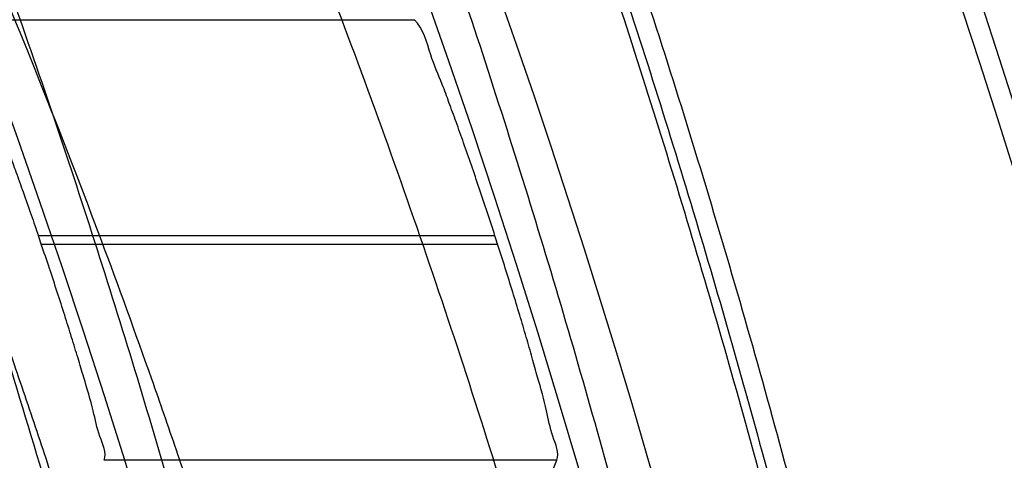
# Model space of a CAD drawing. Header units: millimetres. Extents: x 0 to 297, y 0 to 210.
# Tile 97 of 256: x 147.157 to 147.1979, y 93.1395 to 93.1578. Entities that reach past the tile are written whole.
import ezdxf

# ---------------------------------------------------------------- set-up
doc = ezdxf.new("R2010")
doc.units = ezdxf.units.MM
doc.header["$LTSCALE"] = 16.335
doc.layers.get('0').update_dxf_attribs({"linetype": 'CONTINUOUS'})
for name, color, linetype in [('01_GLOBAL', 7, 'CONTINUOUS'), ('INTFCLR_1', 7, 'CONTINUOUS'), ('INTFCLR_144815', 7, 'CONTINUOUS')]:
    doc.layers.add(name, color=color, linetype=linetype)

msp = doc.modelspace()

# ---------------------------------------------------------------- linework, layer by layer
at = {"color": 7, "linetype": 'Continuous'}
msp.add_circle((147.7028034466, 92.1254639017), 2.28, dxfattribs=at)
at = {"color": 9, "linetype": 'Continuous'}
msp.add_arc((147.7028034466, 92.1254639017), 2.2507792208, 92.9674534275, 177.0325465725, dxfattribs=at)
at = {"layer": '01_GLOBAL', "color": 7, "linetype": 'Continuous'}
msp.add_circle((147.7028034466, 92.1254639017), 2.31, dxfattribs=at)
at = {"layer": 'INTFCLR_1', "color": 6, "linetype": 'Continuous'}
for radius in [0.3620710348, 0.3440948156]:
    msp.add_arc((146.8326356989, 93.03763164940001), radius, 270, 90.00000002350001, dxfattribs=at)
at = {"layer": 'INTFCLR_1', "color": 9, "linetype": 'Continuous'}
for points, knots in [([(147.1545442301, 92.9256703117), (147.1552565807, 92.92760868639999), (147.1566525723, 92.9315227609), (147.1593123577, 92.9394604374), (147.1636279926, 92.9537082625), (147.1676297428, 92.9704311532), (147.1702721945, 92.98537709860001), (147.1713830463, 92.99300879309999), (147.1719563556, 92.9974228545), (147.1732796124, 93.008504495), (147.1746545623, 93.02743949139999), (147.1744340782, 93.04977945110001), (147.1733950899, 93.0642567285), (147.1727415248, 93.0709415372), (147.1722603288, 93.07538757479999), (147.1707735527, 93.08738744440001), (147.1673977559, 93.1066025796), (147.162533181, 93.1253625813), (147.1590536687, 93.13649711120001), (147.157745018, 93.1404798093), (147.1557541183, 93.1463465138), (147.1512626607, 93.1586117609), (147.1435063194, 93.176613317), (147.134673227, 93.19362029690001), (147.1285153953, 93.2040882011), (147.1256373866, 93.208747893), (147.1237254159, 93.21178528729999), (147.1185545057, 93.2197736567), (147.1098896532, 93.232033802), (147.0978538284, 93.2469589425), (147.0876594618, 93.2581464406), (147.0805381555, 93.26529742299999), (147.0766007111, 93.2690835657), (147.0711374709, 93.27418968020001), (147.06349057, 93.2808755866), (147.0552130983, 93.2873626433), (147.0499647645, 93.2910949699), (147.0474074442, 93.29281092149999), (147.0457289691, 93.2938897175), (147.0442255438, 93.294808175), (147.0429042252, 93.29556660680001), (147.041778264, 93.2961550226), (147.0407894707, 93.2966200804), (147.0400295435, 93.2968637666), (147.0393696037, 93.2970368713), (147.0390133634, 93.2966025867), (147.0393275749, 93.29599323), (147.0397818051, 93.29522393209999), (147.0406181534, 93.29416107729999), (147.0417305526, 93.2928514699), (147.0430342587, 93.2914101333), (147.0444632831, 93.289871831), (147.0465759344, 93.2876354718), (147.0495827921, 93.28449215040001), (147.0551951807, 93.2786029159), (147.0613248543, 93.27199583), (147.0669087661, 93.26568094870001), (147.0703603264, 93.2616654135), (147.0759105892, 93.2550734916), (147.0844077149, 93.2443909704), (147.0955472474, 93.22884910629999), (147.1036099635, 93.2161613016), (147.1088887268, 93.20713012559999), (147.1124703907, 93.200778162), (147.1186494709, 93.1891839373), (147.1269016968, 93.171675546), (147.1325946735, 93.1570782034), (147.1352425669, 93.1495098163)], [0, 0, 0, 0, 0.0103792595, 0.0208842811, 0.0420721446, 0.0851858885, 0.1071984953, 0.1183380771, 0.123943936, 0.1295693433, 0.1744299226, 0.2192388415, 0.2417237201, 0.2473597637, 0.2529962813, 0.2641993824, 0.3081295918, 0.3509327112, 0.3614952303, 0.3667582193, 0.3720021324, 0.3926323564, 0.4323913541, 0.4704239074, 0.4888657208, 0.4934194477, 0.497950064, 0.5069039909, 0.5412450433, 0.5733438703, 0.6032118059, 0.6172673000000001, 0.6240601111, 0.6306649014, 0.6548506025, 0.6750843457, 0.6834913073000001, 0.6872123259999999, 0.6905622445, 0.6935176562, 0.6960693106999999, 0.6982084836, 0.6999280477, 0.7014829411, 0.7024060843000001, 0.7029587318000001, 0.7038763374, 0.7054334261, 0.7076628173, 0.7105600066, 0.714112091, 0.7174145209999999, 0.7211168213, 0.7295725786, 0.7392778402, 0.7620040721, 0.7748640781, 0.7816422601, 0.7886165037, 0.8181744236, 0.8502177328, 0.884679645, 0.8936796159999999, 0.902792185, 0.9213283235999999, 0.9597006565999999, 1, 1, 1, 1]), ([(147.0432510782, 93.2956316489), (147.0440337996, 93.2956315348), (147.0461901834, 93.29448394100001), (147.048762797, 93.29308623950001), (147.05126835, 93.29149221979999), (147.0538664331, 93.2897847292), (147.0591995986, 93.28606265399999), (147.0676125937, 93.27960414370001), (147.0753919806, 93.27294276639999), (147.0809499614, 93.26785658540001), (147.0849532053, 93.2640878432), (147.0921910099, 93.25697312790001), (147.1025540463, 93.2458430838), (147.114792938, 93.2309925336), (147.1236090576, 93.2187883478), (147.1288703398, 93.210836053), (147.1308146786, 93.20781404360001), (147.1337403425, 93.20317969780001), (147.1399980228, 93.19277282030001), (147.1489774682, 93.17586162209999), (147.1568675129, 93.15795089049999), (147.1614367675, 93.1457458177), (147.1634614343, 93.13990986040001), (147.1647919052, 93.13594917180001), (147.1683281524, 93.12488035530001), (147.1732735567, 93.1062283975), (147.1767074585, 93.0871131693), (147.1782194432, 93.07517712), (147.1787086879, 93.07075571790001), (147.1793731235, 93.0641085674), (147.1804294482, 93.0497128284), (147.1806536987, 93.0274948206), (147.1792555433, 93.0086652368), (147.1779104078, 92.9976470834), (147.1773275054, 92.9932574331), (147.1761979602, 92.9856672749), (147.1735104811, 92.97079983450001), (147.1694409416, 92.95416803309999), (147.1650544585, 92.9400032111), (147.1623504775, 92.9321098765), (147.1609312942, 92.9282176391), (147.1602071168, 92.92629007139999)], [0, 0, 0, 0, 0.0056084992, 0.016622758, 0.0214510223, 0.0268121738, 0.0389184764, 0.0680276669, 0.1027789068, 0.1122614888, 0.1220107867, 0.1421735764, 0.1849752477, 0.2309092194, 0.2799812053, 0.2927645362, 0.2992310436, 0.3057293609, 0.3320345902, 0.3862266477, 0.4428037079, 0.4721337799, 0.479586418, 0.4870651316, 0.5020714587, 0.5628449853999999, 0.6251697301, 0.6410581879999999, 0.6490513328, 0.6570434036, 0.6889243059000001, 0.7524504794, 0.8160576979, 0.8240355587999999, 0.8319861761, 0.8477866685, 0.8790166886, 0.9402183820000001, 0.9703167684, 0.9852456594, 1, 1, 1, 1]), ([(147.0432510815, 92.7796316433), (147.0431330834, 92.7796316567), (147.0428441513, 92.77968862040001), (147.0428590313, 92.7802080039), (147.043168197, 92.78074236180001), (147.0437027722, 92.7815366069), (147.0445175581, 92.7825251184), (147.046088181, 92.7843056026), (147.0479460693, 92.786252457), (147.0500136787, 92.7883830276), (147.0523867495, 92.79080681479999), (147.0572874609, 92.7957986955), (147.0632966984, 92.8020416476), (147.0688203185, 92.8080382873), (147.0718101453, 92.8113712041), (147.0735816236, 92.81337496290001), (147.0782783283, 92.8187413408), (147.0864250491, 92.8285190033), (147.0977271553, 92.8435162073), (147.106950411, 92.8572622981), (147.1127640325, 92.86681826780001), (147.1154623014, 92.871453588), (147.1172776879, 92.87462997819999), (147.1222795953, 92.88363180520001), (147.1300362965, 92.8990567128), (147.1375818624, 92.91703545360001), (147.1423047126, 92.93022711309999), (147.1445398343, 92.9370600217), (147.1457809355, 92.941042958), (147.1488392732, 92.9511954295), (147.1533458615, 92.9688880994), (147.157034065, 92.99020578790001), (147.1586182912, 93.0043449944), (147.159192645, 93.0109841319), (147.1595326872, 93.0154446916), (147.1602764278, 93.0276675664), (147.1604760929, 93.0476640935), (147.1590577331, 93.0675881), (147.157582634, 93.0796680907), (147.1569796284, 93.0840538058), (147.1560162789, 93.0905724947), (147.1536199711, 93.10439313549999), (147.1487661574, 93.12508522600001), (147.1436711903, 93.1411717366), (147.1408661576, 93.1489990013)], [0, 0, 0, 0, 0.0008731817, 0.001718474, 0.0032338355, 0.0055641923, 0.008732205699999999, 0.0127298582, 0.0231213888, 0.0286463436, 0.0346993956, 0.04822263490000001, 0.0804125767, 0.0988155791, 0.1085508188, 0.1135449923, 0.1186070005, 0.1613231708, 0.2076862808, 0.2575123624, 0.2837454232, 0.2904461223, 0.2972015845, 0.3108183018, 0.3666504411, 0.4248609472, 0.4549769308, 0.4703146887, 0.4780576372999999, 0.4858477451, 0.5487776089, 0.6130123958, 0.6457680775, 0.6540347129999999, 0.6623246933, 0.6788711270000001, 0.74464742, 0.8101273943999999, 0.8265053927, 0.8346996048, 0.8428861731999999, 0.8752668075, 0.9384714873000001, 1, 1, 1, 1])]:
    msp.add_open_spline(points, degree=3, knots=knots, dxfattribs=at)
at = {"layer": 'INTFCLR_1', "color": 6, "linetype": 'Continuous'}
for points, knots in [([(147.0687421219, 93.29563164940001), (147.0680098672, 93.29563164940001), (147.0693330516, 93.2931111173), (147.0704693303, 93.29172068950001), (147.0723263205, 93.28928078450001), (147.0746177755, 93.2865210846), (147.0775470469, 93.28299903), (147.080971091, 93.27890891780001), (147.0846437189, 93.27446035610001), (147.0882701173, 93.26998999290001), (147.0916458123, 93.2657319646), (147.0947448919, 93.2617356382), (147.0975630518, 93.2580185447), (147.100110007, 93.25458663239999), (147.1024035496, 93.25143207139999), (147.1044661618, 93.24854131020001), (147.1063189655, 93.24589767), (147.1079764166, 93.2434940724), (147.109457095, 93.2413147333), (147.1107791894, 93.2393416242), (147.1119635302, 93.23755181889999), (147.1130167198, 93.235942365), (147.1139517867, 93.2344985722), (147.1147816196, 93.2332054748), (147.1157213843, 93.2317287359), (147.1167390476, 93.23011252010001), (147.1179255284, 93.2282043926), (147.1189332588, 93.2265622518), (147.1198501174, 93.2250516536), (147.1206424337, 93.2237350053), (147.1215180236, 93.2222660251), (147.1224842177, 93.22062728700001), (147.1235503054, 93.2187965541), (147.1247223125, 93.21675634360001), (147.1260120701, 93.2144766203), (147.1274302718, 93.21192636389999), (147.1289898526, 93.20906621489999), (147.1307073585, 93.2058462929), (147.1325944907, 93.2022184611), (147.1346618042, 93.1981270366), (147.1369222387, 93.1935038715), (147.1393944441, 93.1882537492), (147.1420944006, 93.1822619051), (147.1450364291, 93.1753818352), (147.1482313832, 93.1674373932), (147.1516877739, 93.1581768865), (147.1553587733, 93.14738762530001), (147.1590017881, 93.1353669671), (147.1623609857, 93.1226214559), (147.1652568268, 93.10972884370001), (147.1676651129, 93.0968010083), (147.1695853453, 93.0838891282), (147.1710275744, 93.0709911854), (147.1719965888, 93.05813761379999), (147.1725011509, 93.0453158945), (147.1725469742, 93.0325462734), (147.1721391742, 93.0198169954), (147.171280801, 93.0071297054), (147.1699742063, 92.99449457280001), (147.1682169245, 92.9818861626), (147.1660086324, 92.9693213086), (147.1633383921, 92.9567727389), (147.1602041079, 92.94425636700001), (147.1566465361, 92.9319458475), (147.1528751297, 92.9204393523), (147.1491593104, 92.9102243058), (147.1457087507, 92.9015000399), (147.1425365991, 92.8940034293), (147.1396288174, 92.8875126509), (147.136972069, 92.8818585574), (147.1345472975, 92.8769025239), (147.1323371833, 92.8725413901), (147.130325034, 92.8686912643), (147.1284994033, 92.8652891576), (147.1268466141, 92.8622800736), (147.1253496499, 92.85960988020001), (147.1239936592, 92.85723391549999), (147.1227647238, 92.8551144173), (147.1216541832, 92.85322630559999), (147.1206539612, 92.8515468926), (147.1197533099, 92.8500510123), (147.1189386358, 92.8487109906), (147.1179864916, 92.8471584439), (147.1170567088, 92.8456599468), (147.1160957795, 92.84412860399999), (147.1152647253, 92.8428151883), (147.1143298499, 92.84135168), (147.1132770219, 92.8397205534), (147.1120898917, 92.837902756), (147.1107550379, 92.8358842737), (147.109257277, 92.8336513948), (147.107577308, 92.8311858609), (147.1056960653, 92.8284703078), (147.1035922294, 92.82548916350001), (147.1012492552, 92.8222342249), (147.0986446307, 92.81869165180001), (147.095755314, 92.8148491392), (147.0925736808, 92.81071697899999), (147.0890986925, 92.8063077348), (147.0853575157, 92.80167437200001), (147.0815402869, 92.7970384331), (147.0779667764, 92.7927652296), (147.0748968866, 92.789078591), (147.0724998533, 92.7861981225), (147.070552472, 92.7836530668), (147.0693788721, 92.7822194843), (147.0679949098, 92.7796316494), (147.0687421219, 92.7796316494)], [0, 0, 0, 0, 0.003860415, 0.007501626, 0.0124785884, 0.0188917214, 0.0268498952, 0.0364677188, 0.0470694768, 0.0572444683, 0.0668187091, 0.0757144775, 0.083905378, 0.09140992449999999, 0.0982451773, 0.1044667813, 0.1101313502, 0.1152642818, 0.1198589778, 0.1240215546, 0.1277856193, 0.1311734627, 0.1341617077, 0.1368541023, 0.1392736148, 0.1433897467, 0.1469230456, 0.1511192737, 0.1535471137, 0.1562389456, 0.1592204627, 0.1625628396, 0.1662680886, 0.1703891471, 0.174967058, 0.1800766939, 0.1857729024, 0.1921414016, 0.1993155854, 0.2073311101, 0.2163077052, 0.2264451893, 0.2379233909, 0.250953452, 0.2658909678, 0.283062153, 0.3030578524, 0.3259639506, 0.3492662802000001, 0.3725305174, 0.3956109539, 0.4185782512, 0.4413347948, 0.4640172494, 0.4865192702, 0.508968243, 0.531324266, 0.5536477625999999, 0.5759939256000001, 0.5982772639, 0.620747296, 0.6432362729, 0.6658996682, 0.68875599, 0.7107777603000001, 0.7297237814, 0.7460531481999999, 0.7602331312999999, 0.7726347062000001, 0.7835467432, 0.793166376, 0.8017211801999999, 0.8093215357, 0.8160683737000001, 0.8220758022, 0.8274205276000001, 0.8322066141, 0.8364980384, 0.8403367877, 0.8437547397, 0.8468031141, 0.8495420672, 0.8520223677, 0.8564046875, 0.8588391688, 0.8615533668, 0.8645986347, 0.8679945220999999, 0.8717882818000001, 0.8760445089, 0.8807522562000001, 0.8859628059, 0.8917731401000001, 0.898168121, 0.9051985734, 0.9129160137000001, 0.9213486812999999, 0.9305434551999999, 0.9404096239, 0.9509435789, 0.961943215, 0.9720502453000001, 0.980371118, 0.9870628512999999, 0.992271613, 0.9960607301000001, 1, 1, 1, 1]), ([(147.0687421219, 92.7796316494), (147.0695765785, 92.7796316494), (147.0710237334, 92.7806068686), (147.0732486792, 92.7819463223), (147.0757995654, 92.7837998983), (147.0789536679, 92.78621498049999), (147.0827092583, 92.7892984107), (147.0868482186, 92.7928925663), (147.0910477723, 92.79673500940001), (147.0950116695, 92.80053311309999), (147.0986438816, 92.80415209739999), (147.1019501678, 92.80756746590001), (147.1049461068, 92.8107620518), (147.107653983, 92.813732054), (147.1100921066, 92.81647650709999), (147.1122806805, 92.81899733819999), (147.1142479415, 92.8213114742), (147.1160099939, 92.82342388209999), (147.1175861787, 92.82534548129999), (147.1189934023, 92.8270878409), (147.1202530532, 92.828669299), (147.1213970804, 92.83012358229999), (147.1225240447, 92.83157239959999), (147.123724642, 92.8331346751), (147.1249992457, 92.8348159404), (147.1262604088, 92.83650316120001), (147.1274992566, 92.8381825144), (147.1287882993, 92.8399539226), (147.1302152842, 92.8419444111), (147.131810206, 92.84420661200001), (147.1335924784, 92.846783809), (147.1355808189, 92.8497229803), (147.1377917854, 92.8530728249), (147.140242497, 92.8568933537), (147.1429592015, 92.861268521), (147.1459674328, 92.8662949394), (147.1492907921, 92.8720905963), (147.1529541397, 92.8788115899), (147.1569786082, 92.8866408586), (147.1613909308, 92.895852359), (147.1661049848, 92.9065772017), (147.1708180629, 92.91847841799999), (147.1752249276, 92.93102624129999), (147.1791389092, 92.9437452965), (147.1825261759, 92.9565113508), (147.1853979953, 92.9693107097), (147.1877529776, 92.9820756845), (147.1896101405, 92.9948409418), (147.1909735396, 93.00755209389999), (147.1918561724, 93.02022938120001), (147.1922659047, 93.0328602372), (147.1922092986, 93.0454468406), (147.1916906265, 93.0579966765), (147.1907127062, 93.07050178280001), (147.1892753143, 93.0829675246), (147.187377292, 93.0953920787), (147.1850186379, 93.1077564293), (147.1821898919, 93.1200882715), (147.1788863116, 93.1323721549), (147.1750915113, 93.1446222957), (147.1708160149, 93.1567764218), (147.1662306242, 93.1683760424), (147.1616300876, 93.17888244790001), (147.1573218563, 93.1879248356), (147.1533932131, 93.19561622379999), (147.1498208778, 93.2022183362), (147.1465812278, 93.20791453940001), (147.1436479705, 93.2128584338), (147.140997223, 93.2171670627), (147.1386015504, 93.22093898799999), (147.1364409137, 93.22424590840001), (147.1344943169, 93.2271532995), (147.1327470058, 93.229707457), (147.1311776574, 93.2319576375), (147.1297748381, 93.23393568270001), (147.1285161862, 93.23568453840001), (147.1273854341, 93.237235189), (147.1263043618, 93.2387000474), (147.1251805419, 93.2402055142), (147.1239422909, 93.24184332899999), (147.1226668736, 93.2435068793), (147.1213873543, 93.2451529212), (147.120091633, 93.2467985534), (147.1186694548, 93.2485796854), (147.1170808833, 93.2505381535), (147.1153015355, 93.25269419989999), (147.1133143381, 93.2550569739), (147.1110956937, 93.2576388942), (147.1086258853, 93.2604465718), (147.1058792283, 93.263488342), (147.1028357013, 93.2667628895), (147.099478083, 93.27026211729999), (147.0957850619, 93.2739726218), (147.0917574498, 93.27786179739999), (147.0874623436, 93.28182281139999), (147.0831967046, 93.28555323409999), (147.0792915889, 93.2887810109), (147.0760051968, 93.2913109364), (147.073359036, 93.29324438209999), (147.0710713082, 93.29462673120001), (147.0695920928, 93.29563164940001), (147.0687421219, 93.29563164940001)], [0, 0, 0, 0, 0.0042187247, 0.0081401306, 0.0133978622, 0.0200459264, 0.0282638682, 0.0379443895, 0.0477615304, 0.05703690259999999, 0.0656973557, 0.0736821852, 0.0810680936, 0.0878383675, 0.0940009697, 0.0996271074, 0.1047154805, 0.1093563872, 0.1135342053, 0.1172803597, 0.1206792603, 0.1237557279, 0.1266349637, 0.1299589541, 0.1337168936, 0.1373013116, 0.1406085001, 0.1442672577, 0.148377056, 0.1529904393, 0.1582606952, 0.164218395, 0.1709303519, 0.1785521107, 0.1871652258, 0.1969659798, 0.2081658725, 0.2209392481, 0.2356613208, 0.2526660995, 0.2725685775, 0.2948769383, 0.3173640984, 0.3397873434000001, 0.3621386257, 0.3841211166, 0.4060891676, 0.4277469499, 0.4493218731, 0.470705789, 0.4919793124, 0.5131981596, 0.5343255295, 0.5554668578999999, 0.5765984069, 0.5977513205, 0.6189954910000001, 0.6402209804, 0.6617015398, 0.6832900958, 0.7050415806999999, 0.7268239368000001, 0.7463339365, 0.7630160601, 0.7774553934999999, 0.7899931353, 0.8009638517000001, 0.8105830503, 0.8190545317, 0.8265380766, 0.8331730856, 0.8390248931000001, 0.8442268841, 0.8488182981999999, 0.8528943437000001, 0.8564866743, 0.8597116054, 0.8625968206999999, 0.8656908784, 0.8692094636, 0.8729771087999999, 0.8762884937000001, 0.879749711, 0.8835661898, 0.8878115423, 0.8924986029, 0.8976989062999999, 0.9034198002, 0.9097088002, 0.9166034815, 0.9241390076, 0.9323094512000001, 0.9411199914, 0.9506041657, 0.9606137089, 0.9706541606, 0.9792553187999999, 0.9862062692, 0.9916647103, 0.9957028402, 1, 1, 1, 1])]:
    msp.add_open_spline(points, degree=3, knots=knots, dxfattribs=at)
at = {"layer": 'INTFCLR_144815', "color": 9, "linetype": 'Continuous'}
for p, q in [((147.1542026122, 93.15778970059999), (147.1733634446, 93.15778970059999)), ((147.1767138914, 93.1488020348), (147.1577340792, 93.1488020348)), ((147.1578504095, 93.14846126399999), (147.1768238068, 93.14846126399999)), ((147.1792789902, 93.1394735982), (147.1604640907, 93.1394735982))]:
    msp.add_line(p, q, dxfattribs=at)
at = {"layer": 'INTFCLR_144815', "color": 6, "linetype": 'Continuous'}
for radius in [0.3828680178, 0.364857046]:
    msp.add_circle((146.8326356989, 93.03763164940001), radius, dxfattribs=at)
for radius, start, end in [(0.5278075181, 313.9937911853, 154.5150993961), (0.49294334, 282.2440355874, 71.2863570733), (0.4069633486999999, 316.9838592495, 43.0161407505), (0.343580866, 18.8185484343, 18.8785955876), (0.3615918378, 17.8487159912, 17.9054519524)]:
    msp.add_arc((146.8326356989, 93.03763164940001), radius, start, end, dxfattribs=at)
at = {"layer": 'INTFCLR_144815', "color": 9, "linetype": 'Continuous'}
for radius, start, end in [(0.3958087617, 314.0862202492, 45.9137797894), (0.3838160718, 314.0319604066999, 45.9680396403)]:
    msp.add_arc((146.8326356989, 93.03763164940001), radius, start, end, dxfattribs=at)
at = {"layer": 'INTFCLR_144815', "color": 6, "linetype": 'Continuous'}
msp.add_ellipse((146.8326356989, 93.3892876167), major_axis=(0, 0.5277520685), ratio=0.7456587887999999, start_param=-2.0732771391, end_param=-2.0638918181, dxfattribs=at)
for points, knots in [([(147.1951703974, 93.0376316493), (147.1951703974, 93.03951723), (147.195142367, 93.0432888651), (147.1950162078, 93.0489460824), (147.1948058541, 93.05460331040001), (147.1945111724, 93.06026056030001), (147.1941319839, 93.065917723), (147.1936680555, 93.07157476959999), (147.1931191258, 93.07723143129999), (147.1924848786, 93.0828875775), (147.1917649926, 93.0885427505), (147.1909590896, 93.0941966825), (147.1900668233, 93.0998486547), (147.1890877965, 93.10549815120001), (147.1880216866, 93.1111441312), (147.1868681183, 93.11678582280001), (147.1856268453, 93.1224218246), (147.1842975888, 93.12805097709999), (147.1828802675, 93.133671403), (147.1813747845, 93.1392814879), (147.1797813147, 93.1448788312), (147.1781000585, 93.1504612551), (147.1763315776, 93.15602572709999), (147.1744765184, 93.16156938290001), (147.1725359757, 93.1670884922), (147.1705112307, 93.172579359), (147.1684040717, 93.17803752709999), (147.1662166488, 93.1834583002), (147.1639516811, 93.1888363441), (147.1616124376, 93.19416587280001), (147.1592028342, 93.19944055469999), (147.1567275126, 93.2046534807), (147.1541918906, 93.20979719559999), (147.1516022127, 93.2148637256), (147.148965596, 93.21984460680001), (147.1462900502, 93.22473095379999), (147.1435844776, 93.2295135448), (147.1408586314, 93.2341829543), (147.1381230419, 93.2387297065), (147.1353888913, 93.24314447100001), (147.1326678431, 93.2474182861), (147.1299718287, 93.25154279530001), (147.1273128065, 93.25551047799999), (147.1247025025, 93.25931486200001), (147.1221521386, 93.2629507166), (147.1196721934, 93.26641417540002), (147.1172721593, 93.26970285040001), (147.1149604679, 93.27281571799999), (147.1127444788, 93.27575294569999), (147.1106305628, 93.2785156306), (147.1086237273, 93.2811061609), (147.1067274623, 93.28352828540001), (147.1049435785, 93.2857872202), (147.103272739, 93.2878889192), (147.1017147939, 93.28983965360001), (147.100269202, 93.2916455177), (147.0989350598, 93.2933124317), (147.097711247, 93.2948460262), (147.0965964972, 93.296251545), (147.0955896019, 93.2975338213), (147.0946891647, 93.29869700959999), (147.0938941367, 93.299745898), (147.0932019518, 93.3006821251), (147.0926142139, 93.30151619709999), (147.0921197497, 93.3022305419), (147.0916656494, 93.30302868), (147.0911667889, 93.3035998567), (147.0911815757, 93.3046267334), (147.091447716, 93.30463154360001)], [0, 0, 0, 0, 0.0193188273, 0.0386418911, 0.05797372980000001, 0.0773181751, 0.0966800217, 0.1160624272, 0.1354702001, 0.1549057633, 0.1743738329, 0.1938759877, 0.2134167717, 0.2329964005, 0.2526187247, 0.2722829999, 0.2919923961, 0.3117443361, 0.3315407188, 0.3513772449, 0.37125414, 0.391164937, 0.4111075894, 0.4310729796, 0.4510561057, 0.4710451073, 0.4910305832, 0.5109984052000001, 0.5309330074, 0.5508166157, 0.5706284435, 0.590344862, 0.6099392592, 0.6293819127, 0.6486401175, 0.6676780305, 0.6864570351, 0.7049360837, 0.7230721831, 0.7408210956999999, 0.7581383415, 0.7749801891, 0.7913047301, 0.8070730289, 0.822250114, 0.8368060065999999, 0.8507161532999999, 0.8639624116, 0.8765312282, 0.8884132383, 0.8996029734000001, 0.9101049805, 0.9199296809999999, 0.9290934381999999, 0.9376135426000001, 0.9455077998, 0.9527934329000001, 0.9594885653, 0.9656100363, 0.9711731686, 0.9761922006, 0.9806816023, 0.9846553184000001, 0.9881278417, 0.9911127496, 0.9936230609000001, 0.9972727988, 1, 1, 1, 1]), ([(147.1000017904, 92.7706317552), (147.099727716, 92.7706367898), (147.0997250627, 92.7716931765), (147.1002170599, 92.7722851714), (147.1006721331, 92.7731087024), (147.1011651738, 92.77384567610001), (147.1017516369, 92.7747055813), (147.1024417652, 92.7756704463), (147.1032341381, 92.776750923), (147.1041312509, 92.7779487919), (147.1051340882, 92.7792688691), (147.1062444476, 92.78071599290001), (147.1074648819, 92.7822968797), (147.1087976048, 92.7840181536), (147.1102428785, 92.785884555), (147.1117982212, 92.78789788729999), (147.1134596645, 92.79005859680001), (147.1152251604, 92.79237013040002), (147.1170968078, 92.79484195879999), (147.11907733, 92.797485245), (147.1211639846, 92.8003047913), (147.1233499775, 92.8033005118), (147.1256270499, 92.80647066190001), (147.1279885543, 92.8098160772), (147.1304260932, 92.8133353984), (147.1329303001, 92.81702596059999), (147.1354909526, 92.8208837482), (147.1380971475, 92.8249034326), (147.1407375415, 92.8290785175), (147.1434005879, 92.83340150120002), (147.1460747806, 92.83786408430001), (147.1487488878, 92.8424574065), (147.1514121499, 92.8471722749), (147.1540544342, 92.8519993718), (147.1566663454, 92.856929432), (147.1592392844, 92.8619533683), (147.1617654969, 92.8670624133), (147.1642380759, 92.8722482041), (147.1666509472, 92.8775028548), (147.168998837, 92.8828190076), (147.1712772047, 92.8881898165), (147.1734821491, 92.89360886), (147.1756107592, 92.89907116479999), (147.1776563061, 92.90456069), (147.179616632, 92.91007104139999), (147.1814926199, 92.91560357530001), (147.1832864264, 92.9211651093), (147.1849983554, 92.9267575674), (147.1866261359, 92.93237403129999), (147.1881687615, 92.93801125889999), (147.1896244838, 92.9436621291), (147.1909923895, 92.9493212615), (147.1922727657, 92.95498763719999), (147.1934660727, 92.96066109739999), (147.1945727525, 92.96634163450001), (147.1955930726, 92.9720286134), (147.1965271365, 92.9777204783), (147.1973750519, 92.98341533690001), (147.1981370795, 92.9891120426), (147.1988135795, 92.99481027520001), (147.1994048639, 93.0005096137), (147.1999112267, 93.00620974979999), (147.2003329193, 93.0119102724), (147.2006701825, 93.01761113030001), (147.2009232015, 93.0233121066), (147.2010921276, 93.0290132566), (147.2011770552, 93.0347144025), (147.2011780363, 93.0404156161), (147.2010950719, 93.0461167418), (147.2009281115, 93.0518178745), (147.2006770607, 93.05751885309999), (147.2003417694, 93.0632197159), (147.1999220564, 93.0689202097), (147.1994176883, 93.074620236), (147.198828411, 93.080319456), (147.1981539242, 93.0860176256), (147.1973939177, 93.0917142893), (147.1965480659, 93.09740890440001), (147.1956160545, 93.10310072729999), (147.1945975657, 93.1087889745), (147.1934922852, 93.1144727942), (147.1923000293, 93.1201506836), (147.1910207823, 93.12582057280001), (147.1896545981, 93.131480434), (147.1882014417, 93.1371288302), (147.1866611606, 93.1427648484), (147.1850338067, 93.14838687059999), (147.1833198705, 93.1539920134), (147.1815202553, 93.1595765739), (147.1796361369, 93.1651366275), (147.1776688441, 93.17066839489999), (147.1756200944, 93.17616762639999), (147.1734920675, 93.1816295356), (147.1712874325, 93.1870488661), (147.1690094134, 93.1924198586), (147.1666618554, 93.1977362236), (147.1642492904, 93.2029911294), (147.1617769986, 93.20817719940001), (147.1592510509, 93.21328655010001), (147.1566783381, 93.2183108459), (147.1540666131, 93.2232413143), (147.1514244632, 93.2280688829), (147.1487612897, 93.23278426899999), (147.1460872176, 93.23737816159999), (147.1434130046, 93.2418413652), (147.1407498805, 93.2461650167), (147.1381093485, 93.2503408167), (147.1355029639, 93.2543612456), (147.1329420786, 93.2582197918), (147.1304375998, 93.2619111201), (147.1279997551, 93.265431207), (147.125637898, 93.26877740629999), (147.1233603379, 93.27194848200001), (147.1211742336, 93.2749445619), (147.1190855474, 93.2777670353), (147.1170990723, 93.2804183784), (147.1152184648, 93.2829020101), (147.1134463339, 93.2852221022), (147.1117843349, 93.2873834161), (147.1102333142, 93.2893910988), (147.1087934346, 93.2912505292), (147.1074642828, 93.2929671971), (147.1062450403, 93.2945465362), (147.1051345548, 93.29599381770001), (147.1041315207, 93.2973141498), (147.1032343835, 93.29851204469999), (147.1024419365, 93.2995926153), (147.1017517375, 93.30055757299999), (147.1011652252, 93.30141754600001), (147.1006721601, 93.3021545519), (147.1002170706, 93.3029781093), (147.0997250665, 93.30357011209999), (147.0997277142, 93.304626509), (147.1000017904, 93.30463154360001)], [0, 0, 0, 0, 0.0014101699, 0.0032891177, 0.0045779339, 0.0061083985, 0.0078869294, 0.009919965, 0.0122145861, 0.0147783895, 0.0176190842, 0.0207426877, 0.0241618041, 0.0278931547, 0.0319414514, 0.0363053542, 0.040981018, 0.0459630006, 0.0512683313, 0.0569309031, 0.0629543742, 0.0693130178, 0.0760084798, 0.08303351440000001, 0.0903785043, 0.09803123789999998, 0.105976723, 0.1141977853, 0.122675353, 0.1313888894, 0.140317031, 0.1494380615, 0.1587304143, 0.1681731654, 0.1777462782, 0.187430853, 0.1972092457, 0.2070653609, 0.2169845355, 0.2269535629, 0.2369608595, 0.2469959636, 0.2570491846, 0.2671179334, 0.2771316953, 0.2871355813, 0.2971697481, 0.3071923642, 0.3172217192, 0.3272506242, 0.3372572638, 0.3472396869, 0.357200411, 0.3671408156, 0.3770633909, 0.3869713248, 0.3968625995, 0.4067348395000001, 0.4165894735, 0.4264283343, 0.4362532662, 0.4460650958, 0.4558661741, 0.4656577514, 0.4754424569, 0.4852217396, 0.4949982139, 0.504773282, 0.5145496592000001, 0.5243287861, 0.5341133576, 0.5439047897, 0.5537055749, 0.5635169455, 0.5733411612, 0.5831795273, 0.5930338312, 0.6029053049, 0.6127948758, 0.6227033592, 0.6326318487, 0.6425809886, 0.652548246, 0.6625317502, 0.6725323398, 0.682550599, 0.6925874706, 0.7026400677, 0.7127021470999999, 0.7227700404, 0.7328393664, 0.7429043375, 0.7529583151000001, 0.7629934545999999, 0.7730007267, 0.7829699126, 0.7928892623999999, 0.8027455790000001, 0.8125242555, 0.8222091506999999, 0.8317827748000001, 0.8412261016, 0.8505191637, 0.8596410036, 0.8685700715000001, 0.8772846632, 0.8857633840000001, 0.8939857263, 0.9019325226, 0.9095865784, 0.9169329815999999, 0.9239594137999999, 0.9306564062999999, 0.9370174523, 0.9430388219, 0.9487194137, 0.9540603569, 0.95906494, 0.9637380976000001, 0.9680861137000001, 0.9721162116, 0.9758363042, 0.9792548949, 0.9823802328, 0.9852207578, 0.987784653, 0.9900795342, 0.9921128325, 0.9938914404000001, 0.9954219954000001, 0.9967108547, 0.9985898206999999, 1, 1, 1, 1]), ([(147.0748011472, 93.29563164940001), (147.0745610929, 93.29563164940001), (147.0744848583, 93.2947249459), (147.0751057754, 93.2940118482), (147.0758580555, 93.29272557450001), (147.0770529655, 93.29119613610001), (147.0785958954, 93.28921818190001), (147.080522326, 93.2868627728), (147.0828321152, 93.28406264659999), (147.0855300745, 93.2808045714), (147.0886462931, 93.27701390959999), (147.0921760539, 93.27265849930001), (147.0961102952, 93.2676978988), (147.1004275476, 93.26209938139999), (147.1050707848, 93.25586792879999), (147.1099949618, 93.24898773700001), (147.1151104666, 93.2415047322), (147.1203476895, 93.2334403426), (147.1256113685, 93.22486559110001), (147.1308281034, 93.21583073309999), (147.1359193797, 93.2064123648), (147.1408291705, 93.1966654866), (147.1455034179, 93.18665972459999), (147.1499098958, 93.1764372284), (147.1540163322, 93.1660555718), (147.1578079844, 93.15554353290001), (147.1612703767, 93.14494048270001), (147.1643963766, 93.1342737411), (147.1671859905, 93.123555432), (147.1696331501, 93.1128248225), (147.1717476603, 93.1020609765), (147.1735255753, 93.0913061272), (147.1749749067, 93.08053683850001), (147.1760956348, 93.0697871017), (147.1768923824, 93.0590489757), (147.1773682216, 93.0483322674), (147.1774737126, 93.041195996), (147.1774737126, 93.03763164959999)], [0, 0, 0, 0, 0.0025344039, 0.005901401, 0.0109295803, 0.0177704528, 0.0265540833, 0.0373505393, 0.04991676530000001, 0.0648695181, 0.0820131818, 0.1017234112, 0.1240566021, 0.1488553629, 0.1763609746, 0.2060970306, 0.2381748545, 0.2720515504, 0.3076064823, 0.3443876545, 0.3821831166, 0.4206251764, 0.4595934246, 0.4987613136, 0.5381325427, 0.5774437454, 0.6167240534, 0.6558745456, 0.6947773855, 0.7336358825, 0.7720551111, 0.8105726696, 0.8487051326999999, 0.8867612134, 0.9246626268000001, 0.9623689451, 1, 1, 1, 1]), ([(147.108707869, 93.29563164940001), (147.1084310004, 93.29563164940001), (147.1084189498, 93.2945661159), (147.1088854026, 93.2939562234), (147.1093179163, 93.293115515), (147.1097871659, 93.29236199), (147.1103458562, 93.291483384), (147.1110035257, 93.2904976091), (147.1117585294, 93.28939440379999), (147.1126129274, 93.28817225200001), (147.1135675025, 93.28682643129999), (147.1146233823, 93.2853527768), (147.1157813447, 93.28374669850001), (147.1170420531, 93.2820034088), (147.1184057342, 93.2801181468), (147.1198723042, 93.27808602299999), (147.1214410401, 93.2759024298), (147.1231107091, 93.27356285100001), (147.1248792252, 93.271063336), (147.1267437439, 93.26840038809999), (147.128700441, 93.2655713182), (147.130744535, 93.2625742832), (147.1328701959, 93.25940851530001), (147.135070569, 93.2560744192), (147.1373378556, 93.252573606), (147.1396633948, 93.248908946), (147.1420378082, 93.24508453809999), (147.1444511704, 93.2411056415), (147.1468932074, 93.23697855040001), (147.1493534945, 93.2327104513), (147.1518216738, 93.2283092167), (147.1542876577, 93.2237831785), (147.1567417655, 93.21914097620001), (147.1591748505, 93.2143913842), (147.161578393, 93.2095431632), (147.1639445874, 93.2046048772), (147.1662663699, 93.1995847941), (147.1685374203, 93.19449081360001), (147.1707521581, 93.18933038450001), (147.1729057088, 93.1841104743), (147.1749938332, 93.17883761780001), (147.1770129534, 93.1735177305), (147.1789599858, 93.168156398), (147.1808324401, 93.1627584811), (147.1826281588, 93.1573287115), (147.184345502, 93.1518710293), (147.1859830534, 93.1463893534), (147.1875398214, 93.14088681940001), (147.1890149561, 93.135366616), (147.1904079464, 93.12983117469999), (147.1917183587, 93.12428304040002), (147.1929460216, 93.1187240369), (147.194090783, 93.1131561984), (147.1951526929, 93.1075808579), (147.1961317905, 93.10199958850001), (147.1970282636, 93.0964132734), (147.1978422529, 93.09082314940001), (147.198574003, 93.08522979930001), (147.1992237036, 93.0796341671), (147.1997916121, 93.0740365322), (147.2002779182, 93.06843761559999), (147.2006828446, 93.06283752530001), (147.201006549, 93.0572368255), (147.2012491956, 93.0516354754), (147.2014108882, 93.0460339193), (147.2014917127, 93.0404320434), (147.2014917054, 93.0348302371), (147.2014108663, 93.0292283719), (147.2012491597, 93.0236268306), (147.2010065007, 93.0180255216), (147.2006827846, 93.01242485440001), (147.20027785, 93.0068248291), (147.1997915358, 93.0012259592), (147.1992236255, 92.9956284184), (147.1985739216, 92.9900328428), (147.1978421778, 92.98443960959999), (147.197028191, 92.9788495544), (147.1961317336, 92.9732633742), (147.1951526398, 92.96768215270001), (147.1940907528, 92.96210695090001), (147.1929459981, 92.956539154), (147.1917183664, 92.95098029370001), (147.1904079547, 92.9454321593), (147.1890149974, 92.9398968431), (147.1875398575, 92.93437661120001), (147.1859831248, 92.9288741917), (147.1843455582, 92.9233924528), (147.1826282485, 92.91793486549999), (147.1808325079, 92.91250501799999), (147.178960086, 92.9071071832), (147.1770130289, 92.9017457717), (147.1749939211, 92.8964259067), (147.1729057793, 92.8911529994), (147.1707522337, 92.8859330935), (147.1685374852, 92.8807726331), (147.1662664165, 92.87567860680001), (147.1639446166, 92.8706584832), (147.1615784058, 92.8657201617), (147.1591748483, 92.86087191), (147.1567417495, 92.8561222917), (147.1542876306, 92.85148006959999), (147.1518216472, 92.8469540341), (147.1493534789, 92.84255282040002), (147.1468932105, 92.8382847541), (147.1444511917, 92.8341576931), (147.1420378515, 92.8301788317), (147.1396634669, 92.8263544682), (147.1373379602, 92.82268985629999), (147.1350707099, 92.8191890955), (147.1328703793, 92.81585505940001), (147.1307447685, 92.81268936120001), (147.1287007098, 92.80969237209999), (147.12674404, 92.8068633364), (147.1248795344, 92.8042004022), (147.1231110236, 92.80170089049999), (147.1214413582, 92.7993613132), (147.1198726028, 92.79717769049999), (147.1184060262, 92.79514555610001), (147.117042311, 92.7932602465), (147.1157815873, 92.79151693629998), (147.114623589, 92.78991080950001), (147.11356769, 92.78843713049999), (147.1126130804, 92.787091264), (147.11175866, 92.7858690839), (147.1110036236, 92.7847658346), (147.1103459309, 92.78378002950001), (147.1097872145, 92.7829013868), (147.1093179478, 92.78214783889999), (147.1088854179, 92.7813071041), (147.1084189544, 92.7806972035), (147.1084309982, 92.7796316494), (147.108707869, 92.7796316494)], [0, 0, 0, 0, 0.0014861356, 0.0034579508, 0.0048068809, 0.0064063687, 0.0082626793, 0.0103820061, 0.0127711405, 0.0154368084, 0.0183865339, 0.0216275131, 0.0251677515, 0.0290144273, 0.0331753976, 0.0376570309, 0.0424661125, 0.0476073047, 0.0530850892, 0.0589012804, 0.0650564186, 0.0715486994, 0.07837362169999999, 0.08552418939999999, 0.0929907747, 0.1007612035, 0.1088208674, 0.1171531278, 0.1257396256, 0.1345607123, 0.143595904, 0.152824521, 0.1622261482, 0.171780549, 0.1814683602, 0.1912713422, 0.2011724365, 0.211155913, 0.2212074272, 0.2313141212, 0.2414644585, 0.2516478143, 0.2618559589, 0.2720801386, 0.2823146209, 0.2925525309, 0.302790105, 0.3130221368, 0.3232464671, 0.333459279, 0.3436597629, 0.3538452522, 0.3640159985, 0.3741700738, 0.3843086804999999, 0.3944307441, 0.4045380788, 0.4146299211, 0.4247087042, 0.434774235, 0.4448292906, 0.4548738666, 0.4649110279, 0.4749410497, 0.4849671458, 0.4949897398, 0.505012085, 0.515034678, 0.5250607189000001, 0.5350907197, 0.5451277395, 0.5551723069, 0.5652271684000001, 0.5752926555, 0.5853711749, 0.5954630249, 0.6055699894, 0.6156920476, 0.6258303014, 0.6359844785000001, 0.6461547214, 0.6563403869, 0.666540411, 0.676753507, 0.6869773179, 0.6972097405, 0.7074468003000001, 0.7176851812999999, 0.7279191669, 0.7381438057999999, 0.7483515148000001, 0.7585352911, 0.7686855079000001, 0.7787921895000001, 0.7888438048, 0.7988273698, 0.8087285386, 0.8185315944, 0.8282194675, 0.8377739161, 0.8471755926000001, 0.8564042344, 0.8654393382, 0.8742603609, 0.8828468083, 0.8911789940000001, 0.8992385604, 0.907008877, 0.9144753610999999, 0.9216258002, 0.9284505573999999, 0.9349426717, 0.941097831, 0.9469139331, 0.9523916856, 0.9575329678, 0.9623419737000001, 0.9668237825, 0.9709847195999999, 0.9748315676, 0.978371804, 0.9816129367, 0.9845626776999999, 0.9872284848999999, 0.9896176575, 0.9917371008, 0.9935934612, 0.9951930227, 0.9965419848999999, 0.9985138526, 1, 1, 1, 1]), ([(147.2022625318, 93.0376316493), (147.2022625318, 93.0396438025), (147.2022313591, 93.0436685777), (147.2020910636, 93.04970524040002), (147.2018571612, 93.0557413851), (147.2015295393, 93.0617767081), (147.2011080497, 93.06781079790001), (147.2005925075, 93.07384323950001), (147.199982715, 93.0798733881), (147.1992784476, 93.0859006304), (147.1984795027, 93.0919240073), (147.19758567, 93.0979425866), (147.1965968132, 93.1039549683), (147.1955128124, 93.10995979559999), (147.1943336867, 93.1159551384), (147.1930595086, 93.1219390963), (147.1916905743, 93.12790907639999), (147.190227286, 93.1338624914), (147.188670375, 93.1397959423), (147.1870207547, 93.14570598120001), (147.185279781, 93.1515882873), (147.1834490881, 93.1574384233), (147.1815308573, 93.16325109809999), (147.1795277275, 93.1690206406), (147.1774429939, 93.1747405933), (147.1752805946, 93.18040394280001), (147.17304523, 93.1860029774), (147.1707424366, 93.19152928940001), (147.1683786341, 93.19697383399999), (147.1659611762, 93.202326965), (147.1634983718, 93.2075785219), (147.1609994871, 93.21271792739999), (147.1584747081, 93.2177343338), (147.1559350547, 93.2226168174), (147.153392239, 93.22735462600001), (147.1508584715, 93.231937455), (147.1483462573, 93.2363556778), (147.1458681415, 93.2406006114), (147.1434364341, 93.2446647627), (147.1410629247, 93.24854204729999), (147.1387585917, 93.25222799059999), (147.1365335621, 93.2557195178), (147.1343970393, 93.259014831), (147.1323572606, 93.262113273), (147.1304208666, 93.2650160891), (147.12859274, 93.26772646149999), (147.1268760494, 93.2702492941), (147.125272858, 93.272590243), (147.1237844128, 93.2747552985), (147.1224114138, 93.27675039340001), (147.121154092, 93.2785814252), (147.1200124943, 93.2802535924), (147.118986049, 93.2817730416), (147.1180752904, 93.28314129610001), (147.1172765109, 93.28437290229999), (147.116598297, 93.28544071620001), (147.1158749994, 93.286675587), (147.1152809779, 93.2875953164), (147.1145954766, 93.28951259), (147.1151168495, 93.2895216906)], [0, 0, 0, 0, 0.0222571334, 0.0445186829, 0.06678913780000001, 0.0890724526, 0.1113731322, 0.1336942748, 0.1560399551, 0.1784122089, 0.2008146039, 0.2232474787, 0.2457132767, 0.2682104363, 0.2907398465, 0.3132975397, 0.335882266, 0.3584869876, 0.3811076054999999, 0.4037333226, 0.4263560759, 0.4489611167, 0.4715354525, 0.4940600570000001, 0.5165143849, 0.5388745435, 0.5611129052, 0.5831981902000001, 0.6050953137, 0.6267656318, 0.6481667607, 0.6692530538, 0.6899760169, 0.7102848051, 0.7301274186, 0.7494519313, 0.7682075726, 0.7863455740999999, 0.8038210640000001, 0.8205941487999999, 0.8366306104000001, 0.8519037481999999, 0.8663901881, 0.880071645, 0.8929365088, 0.9049875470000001, 0.9162341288, 0.9266902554, 0.9363718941, 0.9452960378, 0.9534797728, 0.9609402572, 0.9676938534, 0.9737559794, 0.9791416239, 0.9838665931, 0.9879463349, 0.9942320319, 1, 1, 1, 1]), ([(147.2199719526, 93.03763164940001), (147.2199719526, 93.0414563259), (147.2198522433, 93.04910975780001), (147.2193144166, 93.06058617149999), (147.2184161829, 93.0720590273), (147.2171556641, 93.0835252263), (147.2155297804, 93.0949804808), (147.2135364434, 93.10641800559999), (147.211172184, 93.11782750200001), (147.2084359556, 93.12919576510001), (147.2053267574, 93.14050482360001), (147.2018478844, 93.1517322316), (147.1980044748, 93.1628486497), (147.1938092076, 93.1738188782), (147.1892793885, 93.1845984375), (147.1844441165, 93.19513711), (147.1793401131, 93.2053736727), (147.1740201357, 93.215240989), (147.1685487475, 93.2246655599), (147.1630026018, 93.2335721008), (147.1574693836, 93.2418899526), (147.1520409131, 93.2495559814), (147.1468089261, 93.2565236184), (147.1418538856, 93.2627633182), (147.1372471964, 93.2682702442), (147.1330376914, 93.273054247), (147.1292597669, 93.2771441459), (147.1259311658, 93.2805728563), (147.1230571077, 93.2833904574), (147.1206366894, 93.2856116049), (147.1186589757, 93.28734572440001), (147.1169342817, 93.288585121), (147.1157948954, 93.2895335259), (147.1151168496, 93.2895216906)], [0, 0, 0, 0, 0.0408499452, 0.0817377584, 0.1226908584, 0.1637418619, 0.2049215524, 0.2462459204, 0.2877224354, 0.329349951, 0.3711123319, 0.4129705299, 0.4548685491, 0.4967167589, 0.5383929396, 0.579731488, 0.6205367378, 0.6605415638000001, 0.6994421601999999, 0.7369113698, 0.7725873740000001, 0.8061275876, 0.8372253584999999, 0.8656390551, 0.8912193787, 0.9139002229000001, 0.9336943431, 0.9506758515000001, 0.9649483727, 0.9766362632, 0.9858655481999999, 0.9927569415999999, 1, 1, 1, 1]), ([(147.1542026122, 93.15778970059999), (147.154458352, 93.1575539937), (147.1546584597, 93.156823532), (147.1551654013, 93.1557712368), (147.1555630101, 93.1547298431), (147.1559414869, 93.153765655), (147.156237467, 93.1529827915), (147.1565238, 93.1522119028), (147.1568096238, 93.1514315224), (147.1571107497, 93.15059234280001), (147.157423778, 93.1497027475), (147.1576343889, 93.1490935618), (147.1577340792, 93.1488020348)], [0, 0, 0, 0, 0.1079590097, 0.2200936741, 0.3678935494, 0.4519800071, 0.5419522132, 0.6276092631, 0.7072652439, 0.7999211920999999, 0.904362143, 1, 1, 1, 1]), ([(147.1767138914, 93.1488020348), (147.1766065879, 93.1491341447), (147.1763907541, 93.1497947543), (147.1760633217, 93.1507749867), (147.1757369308, 93.15173109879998), (147.1754158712, 93.1526502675), (147.1751061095, 93.1535201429), (147.1748085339, 93.1543278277), (147.1744678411, 93.1552659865), (147.1739633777, 93.1563805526), (147.1737533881, 93.1574215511), (147.1733634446, 93.15778970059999)], [0, 0, 0, 0, 0.1090785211, 0.2172001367, 0.322994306, 0.4248176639, 0.5215117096, 0.6115008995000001, 0.6940870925, 0.8323966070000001, 1, 1, 1, 1]), ([(147.1604640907, 93.1394735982), (147.1605855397, 93.13978735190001), (147.1602151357, 93.140509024), (147.1600129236, 93.1416359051), (147.1596718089, 93.142723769), (147.1593739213, 93.1437412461), (147.1591086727, 93.1446033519), (147.1588216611, 93.145518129), (147.1585138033, 93.1464743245), (147.1581889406, 93.1474605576), (147.1579647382, 93.1481257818), (147.1578504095, 93.14846126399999)], [0, 0, 0, 0, 0.1077340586, 0.2245752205, 0.3788559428, 0.4681502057, 0.5648545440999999, 0.6674953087, 0.7752128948, 0.8865054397, 1, 1, 1, 1]), ([(147.1792789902, 93.1394735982), (147.1794042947, 93.1397863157), (147.1790468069, 93.14051314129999), (147.178861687, 93.1416423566), (147.178539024, 93.142732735), (147.178258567, 93.14375094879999), (147.1780086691, 93.1446126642), (147.1777383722, 93.1455261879), (147.1774484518, 93.1464803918), (147.1771425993, 93.1474637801), (147.1769314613, 93.14812693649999), (147.1768238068, 93.14846126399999)], [0, 0, 0, 0, 0.1083771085, 0.2256678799, 0.3802474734, 0.4695840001, 0.5662025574, 0.6686928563, 0.7761132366, 0.8870081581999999, 1, 1, 1, 1])]:
    msp.add_open_spline(points, degree=3, knots=knots, dxfattribs=at)
at = {"layer": 'INTFCLR_144815', "color": 9, "linetype": 'Continuous'}
for points, knots in [([(147.1263154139, 93.30370297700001), (147.1261632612, 93.3035739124), (147.1262645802, 93.3028074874), (147.1267964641, 93.30172919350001), (147.1278020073, 93.2999284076), (147.1300425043, 93.29646923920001), (147.1324756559, 93.2929518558), (147.1348638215, 93.2895236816), (147.1368302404, 93.2867042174), (147.1407277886, 93.2810990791), (147.1468314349, 93.272136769), (147.1524479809, 93.263454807), (147.156406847, 93.2570763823), (147.1592345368, 93.2524350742), (147.1643420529, 93.2437997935), (147.1716376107, 93.230620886), (147.178633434, 93.21662487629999), (147.1834020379, 93.20621029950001), (147.1861303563, 93.1999566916), (147.1902494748, 93.1901899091), (147.1961126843, 93.1749576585), (147.2030336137, 93.15371213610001), (147.2079708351, 93.13513351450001), (147.2109427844, 93.1216385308), (147.2125102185, 93.11368738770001), (147.2147193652, 93.1015247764), (147.217373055, 93.0829483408), (147.2187182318, 93.0662855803), (147.219136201, 93.05786469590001)], [0, 0, 0, 0, 0.0022439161, 0.0070120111, 0.0145616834, 0.0248857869, 0.0536624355, 0.0624935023, 0.07189207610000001, 0.0923184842, 0.1392770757, 0.19383471, 0.2085944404, 0.2237059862, 0.2549574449, 0.3214227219, 0.3930725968, 0.4308712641, 0.4502345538, 0.469804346, 0.5500822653, 0.6337070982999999, 0.7209882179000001, 0.7661541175, 0.7890968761, 0.8121288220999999, 0.9051772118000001, 1, 1, 1, 1]), ([(147.2252290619, 93.0577246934), (147.2248032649, 93.06608795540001), (147.2234365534, 93.08263811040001), (147.2207409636, 93.10108422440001), (147.218493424, 93.11315946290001), (147.2169026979, 93.12105590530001), (147.2138795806, 93.1344583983), (147.2088624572, 93.1529094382), (147.2018234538, 93.1740018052), (147.1958702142, 93.18912152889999), (147.1916835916, 93.198813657), (147.1889112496, 93.2050222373), (147.1840636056, 93.2153629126), (147.1769521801, 93.2292564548), (147.1695382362, 93.24233196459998), (147.1643493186, 93.2508989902), (147.1614743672, 93.25550305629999), (147.157450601, 93.2618337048), (147.1517384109, 93.2704457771), (147.1455374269, 93.27933502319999), (147.1415749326, 93.28489201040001), (147.1395751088, 93.2876873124), (147.1371462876, 93.2910854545), (147.1346719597, 93.2945715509), (147.1323898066, 93.2979970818), (147.1313653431, 93.2997817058), (147.1308200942, 93.3008419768), (147.1307128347, 93.30160558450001), (147.1308639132, 93.3017314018)], [0, 0, 0, 0, 0.0945441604, 0.1873460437, 0.2103231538, 0.2332131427, 0.2782846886, 0.3654193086, 0.4489587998, 0.529211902, 0.5487834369, 0.5681546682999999, 0.6059759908, 0.6777110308, 0.7443035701, 0.7756315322, 0.7907861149, 0.80558492, 0.8603198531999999, 0.9074428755, 0.9279435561, 0.9373780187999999, 0.9462430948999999, 0.9751197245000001, 0.985468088, 0.9930239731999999, 0.9977802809, 1, 1, 1, 1]), ([(147.1598645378, 93.2943400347), (147.1611410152, 93.2926670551), (147.1628746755, 93.2904003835), (147.1650763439, 93.2874933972), (147.167026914, 93.2849022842), (147.17080332, 93.2798273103), (147.1765933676, 93.271801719), (147.1839597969, 93.261021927), (147.1903352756, 93.25104831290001), (147.1948927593, 93.2434952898), (147.1975834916, 93.2388927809), (147.2017594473, 93.231590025), (147.2079733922, 93.22006251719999), (147.2158788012, 93.20378451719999), (147.2214384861, 93.19087940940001), (147.2250066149, 93.1818723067), (147.2273966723, 93.1756158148), (147.2314537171, 93.1643685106), (147.2367312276, 93.14777304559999), (147.2421354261, 93.1270691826), (147.2454005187, 93.1110247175), (147.2472384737, 93.1000406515), (147.2483828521, 93.0925449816), (147.24961836, 93.0830876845), (147.250582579, 93.073564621), (147.251189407, 93.06590088), (147.2519300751, 93.0544134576), (147.2524114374, 93.0372005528), (147.2517200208, 93.0142990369), (147.2502101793, 92.9972088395), (147.2487951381, 92.9858780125), (147.247751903, 92.978402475), (147.2456889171, 92.9656215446), (147.242052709, 92.9478498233), (147.2366635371, 92.92726190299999), (147.2313969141, 92.9107278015), (147.2276268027, 92.9002884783), (147.2258400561, 92.89557279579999), (147.22464717, 92.8924822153), (147.2213914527, 92.8842718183), (147.2158407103, 92.87139713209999), (147.2079514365, 92.8551592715), (147.2011142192, 92.8424773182), (147.1962528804, 92.8340691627), (147.1935219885, 92.82949625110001), (147.1896285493, 92.8231093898), (147.1839591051, 92.8142400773), (147.1765861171, 92.8034511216), (147.170791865, 92.7954203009), (147.1670140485, 92.79034381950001), (147.1650650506, 92.787754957), (147.1628679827, 92.78485415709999), (147.1611384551, 92.7825929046), (147.1598646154, 92.7809233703)], [0, 0, 0, 0, 0.0113523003, 0.0153945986, 0.0196724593, 0.0288485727, 0.04952051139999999, 0.0730548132, 0.0992747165, 0.1133659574, 0.1206417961, 0.1280352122, 0.1587481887, 0.1912667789, 0.2256293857, 0.2345212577, 0.2435306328, 0.2617592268, 0.2990180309, 0.3374305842, 0.3771409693, 0.3872950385, 0.3975091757, 0.4180450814, 0.4387403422, 0.4491382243, 0.4595166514, 0.5008391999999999, 0.5419727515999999, 0.5830556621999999, 0.5933356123, 0.6035730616, 0.6237732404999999, 0.6631691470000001, 0.7013781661, 0.7385292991, 0.7567366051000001, 0.761249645, 0.7657337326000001, 0.7746080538, 0.8088969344, 0.8413373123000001, 0.8719692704, 0.886598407, 0.893729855, 0.9007025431, 0.926950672, 0.9505051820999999, 0.9711896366, 0.9803691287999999, 0.9846421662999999, 0.9886711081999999, 1, 1, 1, 1]), ([(147.2399818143, 93.0376316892), (147.2399818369, 93.0452499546), (147.2397204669, 93.0548239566), (147.2390112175, 93.0663292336), (147.2384222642, 93.07410882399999), (147.2374864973, 93.0837756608), (147.2362872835, 93.0933772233), (147.2351764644, 93.1009875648), (147.2333930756, 93.1121356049), (147.2302255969, 93.1284185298), (147.2249810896, 93.1494389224), (147.2198578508, 93.1662949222), (147.215918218, 93.1777221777), (147.2135979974, 93.18407708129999), (147.2101364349, 93.1932200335), (147.2047433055, 93.20632061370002), (147.1970703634, 93.2228567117), (147.1910361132, 93.234574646), (147.1869808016, 93.2419986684), (147.1843696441, 93.24667454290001), (147.179948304, 93.2543462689), (147.1737621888, 93.2644803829), (147.1666123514, 93.27543985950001), (147.1612329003, 93.28325281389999), (147.1582774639, 93.2874256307), (147.1575362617, 93.2884657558)], [0, 0, 0, 0, 0.08514645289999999, 0.1069705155, 0.1288336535, 0.1723417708, 0.2155033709, 0.2369658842, 0.2582983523, 0.3416830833, 0.4222645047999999, 0.5003369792, 0.5384972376, 0.5573483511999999, 0.5759473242, 0.6477620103, 0.7156277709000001, 0.779635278, 0.7950300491, 0.8101748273, 0.8394913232, 0.8939896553, 0.9428494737, 0.9857252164, 1, 1, 1, 1])]:
    msp.add_open_spline(points, degree=3, knots=knots, dxfattribs=at)

doc.saveas('drawing.dxf')
